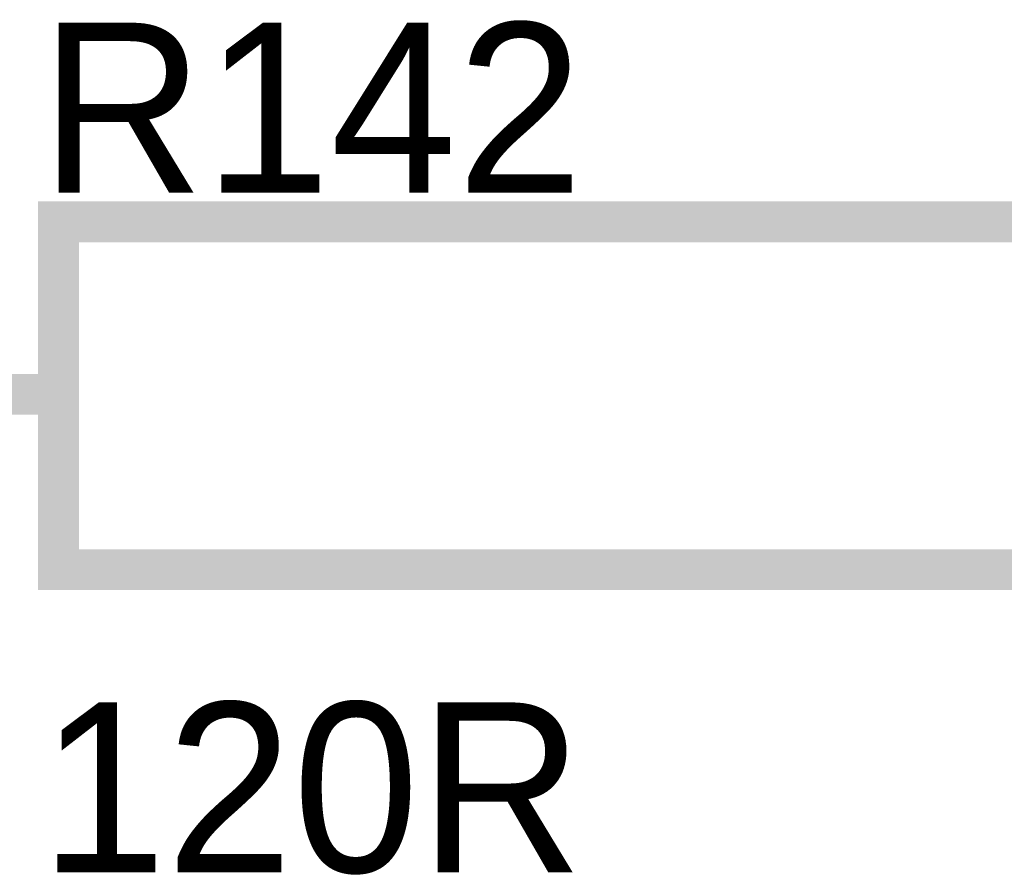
# Model space of a CAD drawing. Header units: inches. Extents: x 0 to 292, y 0 to 193.
# Tile 51 of 256: x 113 to 120, y 41 to 47. Entities that reach past the tile are written whole.
import ezdxf

# ---------------------------------------------------------------- set-up
doc = ezdxf.new("R2010")
doc.units = ezdxf.units.IN
doc.layers.add('Sheet', color=255, linetype='Continuous')

msp = doc.modelspace()

# ---------------------------------------------------------------- linework, layer by layer
at = {"layer": 'Sheet'}
for points in [[(112.9861, 45.6287, 0.2997, 0.2997, 0), (120.6043, 45.6287, 0.2997, 0.2997, 0), (120.6043, 43.0754, 0.2997, 0.2997, 0), (112.9861, 43.0754, 0.2997, 0.2997, 0), (112.9861, 45.6287, 0.2997, 0.2997, 0)], [(112.9861, 45.6287, 0.0991, 0.0991, 0), (112.9861, 43.0754, 0.0991, 0.0991, 0), (120.6043, 43.0754, 0.0991, 0.0991, 0), (120.6043, 45.6287, 0.0991, 0.0991, 0), (112.9861, 45.6287, 0.0991, 0.0991, 0), (112.9861, 45.6287, 0.0991, 0.0991, 0)]]:
    msp.add_lwpolyline(points, format="xyseb", close=True, dxfattribs=at)
msp.add_lwpolyline([(112.9861, 44.3618, 0.2997, 0.2997, 0), (110.4338, 44.3618, 0.2997, 0.2997, 0)], format="xyseb", dxfattribs=at)

# ---------------------------------------------------------------- texts
for s, p in [('R142', (112.8497, 45.8431)), ('120R', (112.8497, 40.8534))]:
    msp.add_text(s, height=1.24743, dxfattribs=at).set_placement(p)

doc.saveas('drawing.dxf')
